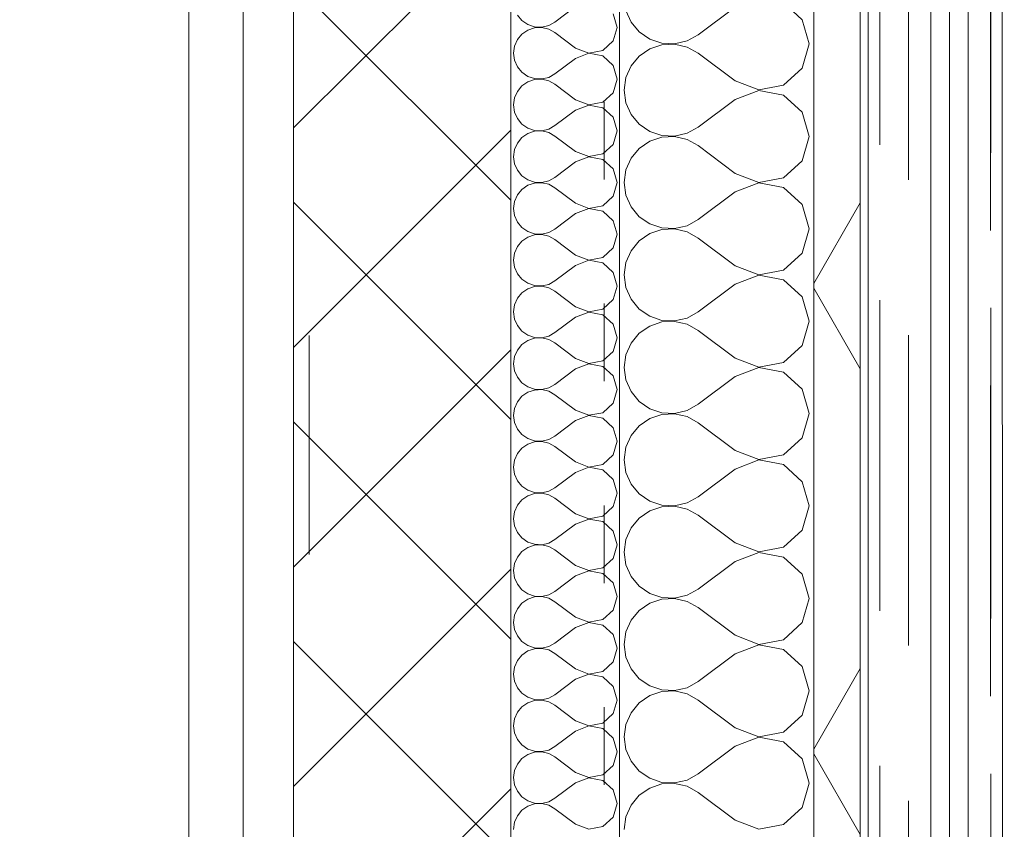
# Model space of a CAD drawing. Header units: millimetres. Extents: x 74467 to 235410, y -65 to 114857.
# Tile 214 of 256: x 139006 to 139640, y 70000 to 70522. Entities that reach past the tile are written whole.
import ezdxf
from ezdxf.enums import TextEntityAlignment as Align

# ---------------------------------------------------------------- set-up
doc = ezdxf.new("R2010")
doc.units = ezdxf.units.MM
doc.header["$MEASUREMENT"] = 0
for name, pattern in [('Katkend topelt', [1093.611073, 529.166651, -211.666656, 141.111112, -211.666656]), ('Katkend varjatud', [300, 200, -100]), ('Punktiir tihe', [176.388884, 0, -176.388884]), ('Putukavõrk', [130, 50, -80])]:
    doc.linetypes.add(name, pattern=pattern)
for name, color, linetype in [('00 Kunstikonkursi LÜ jaoks asendi 2D', 7, 'Continuous'), ('00 Teljed.AR', 7, 'Continuous'), ('1232 Välisseinad.AR', 7, 'Continuous'), ('1235 Vahelaed.AR', 7, 'Continuous'), ('1237 Trepid.AR', 7, 'Continuous'), ('1245 Klaasfassaadid.AR', 7, 'Continuous'), ('1317 Käsipuud.SA', 7, 'Continuous'), ('9350 Netopind.AR', 7, 'Continuous')]:
    doc.layers.add(name, color=color, linetype=linetype)
doc.styles.add('GENERATED_STYLE_3', font='txt')

# ---------------------------------------------------------------- blocks, each defined once
blk = doc.blocks.new('Slab_19_1', base_point=(137442.64, 67680.27))
at = {"layer": '1235 Vahelaed.AR', "color": 7, "linetype": 'Continuous', "lineweight": 13, "flags": 128}
blk.add_lwpolyline([(137442.64, 67680.27), (139382.64, 67680.27), (139382.64, 69965.72), (139552.64, 69965.72), (139552.64, 71165.88), (139382.64, 71165.88), (139382.64, 71245.88), (137442.64, 71245.88)], close=True, dxfattribs=at)
blk = doc.blocks.new('Stair_2_1')
at = {"layer": '1237 Trepid.AR', "color": 253, "linetype": 'Putukavõrk', "lineweight": 13, "true_color": 0xa5a6a4}
blk.add_line((139382.67, 67688.68), (139382.64, 71235.88), dxfattribs=at)
blk = doc.blocks.new('Trepp_Trepikoda_PK 1-TR2_2_1', base_point=(132392.64, 71235.88))
at = {"layer": '9350 Netopind.AR', "color": 7, "linetype": 'Continuous', "lineweight": 13, "flags": 128}
blk.add_lwpolyline([(131492.64, 71235.88), (131492.64, 69745.88), (132242.64, 69745.88), (132242.64, 67659.48), (133954.52, 67641.05), (133954.52, 67705.5), (139392.67, 67688.65), (139392.64, 69545.88), (139182.64, 69545.88), (139182.64, 69985.88), (139392.64, 69985.88), (139392.64, 71235.88)], close=True, dxfattribs=at)
blk = doc.blocks.new('Railing_3_1')
at = {"layer": '1317 Käsipuud.SA', "color": 7, "linetype": 'Continuous', "lineweight": 13}
for p, q in [((139115.14, 71109.84), (139115.14, 67836.92)), ((139115.14, 71109.84), (139115.14, 67836.92)), ((139150.14, 67836.92), (139150.14, 71109.84)), ((139150.14, 67836.92), (139150.14, 71109.84))]:
    blk.add_line(p, q, dxfattribs=at)
blk = doc.blocks.new('Curtain Wall_24_1')
at = {"layer": '1245 Klaasfassaadid.AR', "color": 7, "linetype": 'Continuous', "lineweight": 13}
for p, q in [((139605.14, 71235.88), (139605.14, 69958.75)), ((139605.14, 69958.75), (139605.14, 71235.88))]:
    blk.add_line(p, q, dxfattribs=at)
blk = doc.blocks.new('Curtain Wall_26_1')
at = {"layer": '1245 Klaasfassaadid.AR', "color": 7, "linetype": 'Katkend varjatud', "lineweight": 13, "flags": 128}
for points in [[(139392.64, 71235.88), (139392.64, 71230.88), (139392.64, 69518.38), (139392.64, 69513.38), (139392.64, 69485.88), (139392.64, 67705.88), (139392.64, 67700.88)], [(139578.64, 69518.38), (139578.64, 71230.88), (139578.64, 71235.88)], [(139631.68, 71235.88), (139631.67, 71230.88), (139631.67, 69518.38)], [(139605.14, 69525.38), (139605.14, 71216.88)], [(139560.14, 69540.88), (139560.14, 71185.88)], [(139631.62, 71185.88), (139631.62, 69540.88)]]:
    blk.add_lwpolyline(points, dxfattribs=at)
at = {"layer": '1245 Klaasfassaadid.AR', "color": 7, "linetype": 'Continuous', "lineweight": 13, "flags": 128}
blk.add_lwpolyline([(139617.14, 69515.88), (139593.14, 69515.88), (139593.14, 71205.88), (139617.14, 71205.88)], close=True, dxfattribs=at)
blk = doc.blocks.new('*X3571')
at = {"layer": '1232 Välisseinad.AR', "color": 252, "linetype": 'Continuous', "lineweight": 13, "true_color": 0x8c8d8c}
for p, q in [((139396.75, 70527.58), (139400.06, 70520.07)), ((139467.05, 70529.76), (139443.24, 70511.9)), ((139510.22, 70521.6), (139498.22, 70532.57)), ((139400.06, 70520.07), (139405.3, 70513.74)), ((139514.67, 70505.95), (139510.22, 70521.6)), ((139405.3, 70513.74), (139412.07, 70509.09)), ((139412.07, 70509.09), (139419.85, 70506.47)), ((139428.05, 70506.07), (139436.05, 70507.93)), ((139436.05, 70507.93), (139443.24, 70511.9)), ((139412.07, 70502.81), (139405.3, 70498.16)), ((139419.85, 70505.43), (139412.07, 70502.81)), ((139419.85, 70506.47), (139428.05, 70506.07)), ((139428.05, 70505.83), (139419.85, 70505.43)), ((139436.05, 70503.97), (139428.05, 70505.83)), ((139443.24, 70500), (139436.05, 70503.97)), ((139510.22, 70490.31), (139514.67, 70505.95)), ((139405.3, 70498.16), (139400.06, 70491.84)), ((139467.05, 70482.14), (139443.24, 70500)), ((139400.06, 70491.84), (139396.75, 70484.32)), ((139498.22, 70479.33), (139510.22, 70490.31)), ((139396.75, 70484.32), (139395.62, 70476.19)), ((139467.05, 70482.14), (139482.23, 70476.31)), ((139395.62, 70476.19), (139396.75, 70468.06)), ((139482.23, 70476.07), (139467.05, 70470.24)), ((139482.23, 70476.31), (139498.22, 70479.33)), ((139498.22, 70473.05), (139482.23, 70476.07)), ((139467.05, 70470.24), (139443.24, 70452.38)), ((139510.22, 70462.08), (139498.22, 70473.05)), ((139396.75, 70468.06), (139400.06, 70460.54)), ((139400.06, 70460.54), (139405.3, 70454.22)), ((139514.67, 70446.43), (139510.22, 70462.08)), ((139405.3, 70454.22), (139412.07, 70449.57)), ((139436.05, 70448.41), (139443.24, 70452.38)), ((139412.07, 70449.57), (139419.85, 70446.95)), ((139419.85, 70445.91), (139412.07, 70443.29)), ((139419.85, 70446.95), (139428.05, 70446.55)), ((139428.05, 70446.31), (139419.85, 70445.91)), ((139428.05, 70446.55), (139436.05, 70448.41)), ((139436.05, 70444.45), (139428.05, 70446.31)), ((139443.24, 70440.48), (139436.05, 70444.45)), ((139510.22, 70430.78), (139514.67, 70446.43)), ((139405.3, 70438.64), (139400.06, 70432.31)), ((139412.07, 70443.29), (139405.3, 70438.64)), ((139467.05, 70422.62), (139443.24, 70440.48)), ((139400.06, 70432.31), (139396.75, 70424.8)), ((139396.75, 70424.8), (139395.62, 70416.67)), ((139498.22, 70419.81), (139510.22, 70430.78)), ((139467.05, 70422.62), (139482.23, 70416.79)), ((139482.23, 70416.79), (139498.22, 70419.81)), ((139395.62, 70416.67), (139396.75, 70408.53)), ((139482.23, 70416.55), (139467.05, 70410.71)), ((139498.22, 70413.52), (139482.23, 70416.55)), ((139510.22, 70402.55), (139498.22, 70413.52)), ((139396.75, 70408.53), (139400.06, 70401.02)), ((139467.05, 70410.71), (139443.24, 70392.86)), ((139400.06, 70401.02), (139405.3, 70394.7)), ((139514.67, 70386.9), (139510.22, 70402.55)), ((139405.3, 70394.7), (139412.07, 70390.05)), ((139412.07, 70390.05), (139419.85, 70387.42)), ((139419.85, 70387.42), (139428.05, 70387.03)), ((139428.05, 70386.78), (139419.85, 70386.39)), ((139428.05, 70387.03), (139436.05, 70388.88)), ((139436.05, 70384.93), (139428.05, 70386.78)), ((139436.05, 70388.88), (139443.24, 70392.86)), ((139510.22, 70371.26), (139514.67, 70386.9)), ((139412.07, 70383.76), (139405.3, 70379.11)), ((139419.85, 70386.39), (139412.07, 70383.76)), ((139443.24, 70380.95), (139436.05, 70384.93)), ((139467.05, 70363.1), (139443.24, 70380.95)), ((139405.3, 70379.11), (139400.06, 70372.79)), ((139400.06, 70372.79), (139396.75, 70365.28)), ((139498.22, 70360.28), (139510.22, 70371.26)), ((139396.75, 70365.28), (139395.62, 70357.14)), ((139467.05, 70363.1), (139482.23, 70357.26)), ((139395.62, 70357.14), (139396.75, 70349.01)), ((139482.23, 70357.02), (139467.05, 70351.19)), ((139482.23, 70357.26), (139498.22, 70360.28)), ((139498.22, 70354), (139482.23, 70357.02)), ((139396.75, 70349.01), (139400.06, 70341.5)), ((139467.05, 70351.19), (139443.24, 70333.33)), ((139510.22, 70343.03), (139498.22, 70354)), ((139514.67, 70327.38), (139510.22, 70343.03)), ((139400.06, 70341.5), (139405.3, 70335.17)), ((139405.3, 70335.17), (139412.07, 70330.52)), ((139412.07, 70330.52), (139419.85, 70327.9)), ((139436.05, 70329.36), (139443.24, 70333.33)), ((139412.07, 70324.24), (139405.3, 70319.59)), ((139419.85, 70326.86), (139412.07, 70324.24)), ((139419.85, 70327.9), (139428.05, 70327.5)), ((139428.05, 70327.26), (139419.85, 70326.86)), ((139428.05, 70327.5), (139436.05, 70329.36)), ((139436.05, 70325.4), (139428.05, 70327.26)), ((139443.24, 70321.43), (139436.05, 70325.4)), ((139510.22, 70311.73), (139514.67, 70327.38)), ((139405.3, 70319.59), (139400.06, 70313.27)), ((139467.05, 70303.57), (139443.24, 70321.43)), ((139400.06, 70313.27), (139396.75, 70305.75)), ((139498.22, 70300.76), (139510.22, 70311.73)), ((139396.75, 70305.75), (139395.62, 70297.62)), ((139467.05, 70303.57), (139482.23, 70297.74)), ((139482.23, 70297.74), (139498.22, 70300.76)), ((139395.62, 70297.62), (139396.75, 70289.49)), ((139467.05, 70291.67), (139443.24, 70273.81)), ((139482.23, 70297.5), (139467.05, 70291.67)), ((139498.22, 70294.48), (139482.23, 70297.5)), ((139510.22, 70283.5), (139498.22, 70294.48)), ((139396.75, 70289.49), (139400.06, 70281.97)), ((139400.06, 70281.97), (139405.3, 70275.65)), ((139514.67, 70267.86), (139510.22, 70283.5)), ((139405.3, 70275.65), (139412.07, 70271)), ((139436.05, 70269.84), (139443.24, 70273.81)), ((139412.07, 70271), (139419.85, 70268.38)), ((139419.85, 70267.34), (139412.07, 70264.72)), ((139419.85, 70268.38), (139428.05, 70267.98)), ((139428.05, 70267.74), (139419.85, 70267.34)), ((139428.05, 70267.98), (139436.05, 70269.84)), ((139436.05, 70265.88), (139428.05, 70267.74)), ((139510.22, 70252.21), (139514.67, 70267.86)), ((139405.3, 70260.06), (139400.06, 70253.74)), ((139412.07, 70264.72), (139405.3, 70260.06)), ((139443.24, 70261.9), (139436.05, 70265.88)), ((139467.05, 70244.05), (139443.24, 70261.9)), ((139400.06, 70253.74), (139396.75, 70246.23)), ((139498.22, 70241.24), (139510.22, 70252.21)), ((139396.75, 70246.23), (139395.62, 70238.1)), ((139467.05, 70244.05), (139482.23, 70238.22)), ((139482.23, 70238.22), (139498.22, 70241.24)), ((139395.62, 70238.1), (139396.75, 70229.96)), ((139482.23, 70237.97), (139467.05, 70232.14)), ((139498.22, 70234.95), (139482.23, 70237.97)), ((139510.22, 70223.98), (139498.22, 70234.95)), ((139396.75, 70229.96), (139400.06, 70222.45)), ((139467.05, 70232.14), (139443.24, 70214.29)), ((139400.06, 70222.45), (139405.3, 70216.13)), ((139514.67, 70208.33), (139510.22, 70223.98)), ((139405.3, 70216.13), (139412.07, 70211.48)), ((139412.07, 70211.48), (139419.85, 70208.85)), ((139428.05, 70208.45), (139436.05, 70210.31)), ((139436.05, 70210.31), (139443.24, 70214.29)), ((139412.07, 70205.19), (139405.3, 70200.54)), ((139419.85, 70207.82), (139412.07, 70205.19)), ((139419.85, 70208.85), (139428.05, 70208.45)), ((139428.05, 70208.21), (139419.85, 70207.82)), ((139436.05, 70206.35), (139428.05, 70208.21)), ((139443.24, 70202.38), (139436.05, 70206.35)), ((139510.22, 70192.69), (139514.67, 70208.33)), ((139405.3, 70200.54), (139400.06, 70194.22)), ((139467.05, 70184.52), (139443.24, 70202.38)), ((139400.06, 70194.22), (139396.75, 70186.7)), ((139498.22, 70181.71), (139510.22, 70192.69)), ((139396.75, 70186.7), (139395.62, 70178.57)), ((139467.05, 70184.52), (139482.23, 70178.69)), ((139395.62, 70178.57), (139396.75, 70170.44)), ((139482.23, 70178.45), (139467.05, 70172.62)), ((139482.23, 70178.69), (139498.22, 70181.71)), ((139498.22, 70175.43), (139482.23, 70178.45)), ((139467.05, 70172.62), (139443.24, 70154.76)), ((139510.22, 70164.46), (139498.22, 70175.43)), ((139396.75, 70170.44), (139400.06, 70162.92)), ((139400.06, 70162.92), (139405.3, 70156.6)), ((139514.67, 70148.81), (139510.22, 70164.46)), ((139405.3, 70156.6), (139412.07, 70151.95)), ((139436.05, 70150.79), (139443.24, 70154.76)), ((139412.07, 70151.95), (139419.85, 70149.33)), ((139419.85, 70148.29), (139412.07, 70145.67)), ((139419.85, 70149.33), (139428.05, 70148.93)), ((139428.05, 70148.69), (139419.85, 70148.29)), ((139428.05, 70148.93), (139436.05, 70150.79)), ((139436.05, 70146.83), (139428.05, 70148.69)), ((139443.24, 70142.86), (139436.05, 70146.83)), ((139510.22, 70133.16), (139514.67, 70148.81)), ((139405.3, 70141.02), (139400.06, 70134.69)), ((139412.07, 70145.67), (139405.3, 70141.02)), ((139467.05, 70125), (139443.24, 70142.86)), ((139400.06, 70134.69), (139396.75, 70127.18)), ((139498.22, 70122.19), (139510.22, 70133.16)), ((139396.75, 70127.18), (139395.62, 70119.05)), ((139467.05, 70125), (139482.23, 70119.17)), ((139482.23, 70119.17), (139498.22, 70122.19)), ((139395.62, 70119.05), (139396.75, 70110.91)), ((139482.23, 70118.93), (139467.05, 70113.1)), ((139498.22, 70115.91), (139482.23, 70118.93)), ((139510.22, 70104.93), (139498.22, 70115.91)), ((139396.75, 70110.91), (139400.06, 70103.4)), ((139467.05, 70113.1), (139443.24, 70095.24)), ((139400.06, 70103.4), (139405.3, 70097.08)), ((139514.67, 70089.29), (139510.22, 70104.93)), ((139405.3, 70097.08), (139412.07, 70092.43)), ((139436.05, 70091.26), (139443.24, 70095.24)), ((139412.07, 70092.43), (139419.85, 70089.8)), ((139419.85, 70088.77), (139412.07, 70086.14)), ((139419.85, 70089.8), (139428.05, 70089.41)), ((139428.05, 70089.17), (139419.85, 70088.77)), ((139428.05, 70089.41), (139436.05, 70091.26)), ((139436.05, 70087.31), (139428.05, 70089.17)), ((139510.22, 70073.64), (139514.67, 70089.29)), ((139412.07, 70086.14), (139405.3, 70081.49)), ((139443.24, 70083.33), (139436.05, 70087.31)), ((139467.05, 70065.48), (139443.24, 70083.33)), ((139405.3, 70081.49), (139400.06, 70075.17)), ((139400.06, 70075.17), (139396.75, 70067.66)), ((139498.22, 70062.67), (139510.22, 70073.64)), ((139396.75, 70067.66), (139395.62, 70059.52)), ((139467.05, 70065.48), (139482.23, 70059.64)), ((139395.62, 70059.52), (139396.75, 70051.39)), ((139482.23, 70059.4), (139467.05, 70053.57)), ((139482.23, 70059.64), (139498.22, 70062.67)), ((139498.22, 70056.38), (139482.23, 70059.4)), ((139396.75, 70051.39), (139400.06, 70043.88)), ((139467.05, 70053.57), (139443.24, 70035.71)), ((139510.22, 70045.41), (139498.22, 70056.38)), ((139514.67, 70029.76), (139510.22, 70045.41)), ((139400.06, 70043.88), (139405.3, 70037.55)), ((139405.3, 70037.55), (139412.07, 70032.9)), ((139412.07, 70032.9), (139419.85, 70030.28)), ((139428.05, 70029.88), (139436.05, 70031.74)), ((139436.05, 70031.74), (139443.24, 70035.71)), ((139412.07, 70026.62), (139405.3, 70021.97)), ((139419.85, 70029.24), (139412.07, 70026.62)), ((139419.85, 70030.28), (139428.05, 70029.88)), ((139428.05, 70029.64), (139419.85, 70029.24)), ((139436.05, 70027.78), (139428.05, 70029.64)), ((139443.24, 70023.81), (139436.05, 70027.78)), ((139510.22, 70014.12), (139514.67, 70029.76)), ((139405.3, 70021.97), (139400.06, 70015.65)), ((139467.05, 70005.95), (139443.24, 70023.81)), ((139400.06, 70015.65), (139396.75, 70008.13)), ((139498.22, 70003.14), (139510.22, 70014.12)), ((139396.75, 70008.13), (139395.62, 70000)), ((139467.05, 70005.95), (139482.23, 70000.12)), ((139482.23, 70000.12), (139498.22, 70003.14))]:
    blk.add_line(p, q, dxfattribs=at)
blk = doc.blocks.new('*X3572')
at = {"layer": '1232 Välisseinad.AR', "color": 252, "linetype": 'Continuous', "lineweight": 13, "true_color": 0x8c8d8c}
for p, q in [((139364.31, 70530), (139350.98, 70520)), ((139326.8, 70524.57), (139329.73, 70521.03)), ((139329.73, 70521.03), (139333.52, 70518.43)), ((139346.95, 70517.77), (139350.98, 70520)), ((139390.98, 70516.67), (139388.49, 70525.43)), ((139333.52, 70514.91), (139329.73, 70512.3)), ((139333.52, 70518.43), (139337.88, 70516.96)), ((139337.88, 70516.38), (139333.52, 70514.91)), ((139337.88, 70516.96), (139342.47, 70516.73)), ((139342.47, 70516.6), (139337.88, 70516.38)), ((139342.47, 70516.73), (139346.95, 70517.77)), ((139346.95, 70515.56), (139342.47, 70516.6)), ((139350.98, 70513.33), (139346.95, 70515.56)), ((139388.49, 70507.9), (139390.98, 70516.67)), ((139326.8, 70508.76), (139324.94, 70504.55)), ((139329.73, 70512.3), (139326.8, 70508.76)), ((139364.31, 70503.33), (139350.98, 70513.33)), ((139381.76, 70501.76), (139388.49, 70507.9)), ((139324.94, 70504.55), (139324.31, 70500)), ((139364.31, 70503.33), (139372.81, 70500.07)), ((139372.81, 70500.07), (139381.76, 70501.76)), ((139324.31, 70500), (139324.94, 70495.45)), ((139324.94, 70495.45), (139326.8, 70491.24)), ((139364.31, 70496.67), (139350.98, 70486.67)), ((139372.81, 70499.93), (139364.31, 70496.67)), ((139381.76, 70498.24), (139372.81, 70499.93)), ((139388.49, 70492.1), (139381.76, 70498.24)), ((139326.8, 70491.24), (139329.73, 70487.7)), ((139390.98, 70483.33), (139388.49, 70492.1)), ((139329.73, 70487.7), (139333.52, 70485.09)), ((139333.52, 70485.09), (139337.88, 70483.62)), ((139337.88, 70483.04), (139333.52, 70481.57)), ((139337.88, 70483.62), (139342.47, 70483.4)), ((139342.47, 70483.27), (139337.88, 70483.04)), ((139342.47, 70483.4), (139346.95, 70484.44)), ((139346.95, 70482.23), (139342.47, 70483.27)), ((139346.95, 70484.44), (139350.98, 70486.67)), ((139350.98, 70480), (139346.95, 70482.23)), ((139388.49, 70474.57), (139390.98, 70483.33)), ((139329.73, 70478.97), (139326.8, 70475.43)), ((139333.52, 70481.57), (139329.73, 70478.97)), ((139364.31, 70470), (139350.98, 70480)), ((139324.94, 70471.22), (139324.31, 70466.67)), ((139326.8, 70475.43), (139324.94, 70471.22)), ((139364.31, 70470), (139372.81, 70466.73)), ((139381.76, 70468.43), (139388.49, 70474.57)), ((139324.31, 70466.67), (139324.94, 70462.11)), ((139364.31, 70463.33), (139350.98, 70453.33)), ((139372.81, 70466.6), (139364.31, 70463.33)), ((139372.81, 70466.73), (139381.76, 70468.43)), ((139381.76, 70464.91), (139372.81, 70466.6)), ((139388.49, 70458.76), (139381.76, 70464.91)), ((139324.94, 70462.11), (139326.8, 70457.9)), ((139326.8, 70457.9), (139329.73, 70454.36)), ((139390.98, 70450), (139388.49, 70458.76)), ((139329.73, 70454.36), (139333.52, 70451.76)), ((139333.52, 70451.76), (139337.88, 70450.29)), ((139337.88, 70450.29), (139342.47, 70450.07)), ((139342.47, 70450.07), (139346.95, 70451.11)), ((139346.95, 70451.11), (139350.98, 70453.33)), ((139329.73, 70445.64), (139326.8, 70442.1)), ((139333.52, 70448.24), (139329.73, 70445.64)), ((139337.88, 70449.71), (139333.52, 70448.24)), ((139342.47, 70449.93), (139337.88, 70449.71)), ((139346.95, 70448.89), (139342.47, 70449.93)), ((139350.98, 70446.67), (139346.95, 70448.89)), ((139364.31, 70436.67), (139350.98, 70446.67)), ((139388.49, 70441.24), (139390.98, 70450)), ((139324.94, 70437.89), (139324.31, 70433.33)), ((139326.8, 70442.1), (139324.94, 70437.89)), ((139381.76, 70435.09), (139388.49, 70441.24)), ((139324.31, 70433.33), (139324.94, 70428.78)), ((139364.31, 70436.67), (139372.81, 70433.4)), ((139372.81, 70433.27), (139364.31, 70430)), ((139372.81, 70433.4), (139381.76, 70435.09)), ((139381.76, 70431.57), (139372.81, 70433.27)), ((139388.49, 70425.43), (139381.76, 70431.57)), ((139324.94, 70428.78), (139326.8, 70424.57)), ((139364.31, 70430), (139350.98, 70420)), ((139390.98, 70416.67), (139388.49, 70425.43)), ((139326.8, 70424.57), (139329.73, 70421.03)), ((139329.73, 70421.03), (139333.52, 70418.43)), ((139346.95, 70417.77), (139350.98, 70420)), ((139329.73, 70412.3), (139326.8, 70408.76)), ((139333.52, 70414.91), (139329.73, 70412.3)), ((139333.52, 70418.43), (139337.88, 70416.96)), ((139337.88, 70416.38), (139333.52, 70414.91)), ((139337.88, 70416.96), (139342.47, 70416.73)), ((139342.47, 70416.6), (139337.88, 70416.38)), ((139342.47, 70416.73), (139346.95, 70417.77)), ((139346.95, 70415.56), (139342.47, 70416.6)), ((139350.98, 70413.33), (139346.95, 70415.56)), ((139364.31, 70403.33), (139350.98, 70413.33)), ((139388.49, 70407.9), (139390.98, 70416.67)), ((139326.8, 70408.76), (139324.94, 70404.55)), ((139381.76, 70401.76), (139388.49, 70407.9)), ((139324.94, 70404.55), (139324.31, 70400)), ((139324.31, 70400), (139324.94, 70395.45)), ((139364.31, 70403.33), (139372.81, 70400.07)), ((139372.81, 70399.93), (139364.31, 70396.67)), ((139372.81, 70400.07), (139381.76, 70401.76)), ((139381.76, 70398.24), (139372.81, 70399.93)), ((139324.94, 70395.45), (139326.8, 70391.24)), ((139364.31, 70396.67), (139350.98, 70386.67)), ((139388.49, 70392.1), (139381.76, 70398.24)), ((139326.8, 70391.24), (139329.73, 70387.7)), ((139329.73, 70387.7), (139333.52, 70385.09)), ((139390.98, 70383.33), (139388.49, 70392.1)), ((139333.52, 70381.57), (139329.73, 70378.97)), ((139333.52, 70385.09), (139337.88, 70383.62)), ((139337.88, 70383.04), (139333.52, 70381.57)), ((139337.88, 70383.62), (139342.47, 70383.4)), ((139342.47, 70383.27), (139337.88, 70383.04)), ((139342.47, 70383.4), (139346.95, 70384.44)), ((139346.95, 70382.23), (139342.47, 70383.27)), ((139346.95, 70384.44), (139350.98, 70386.67)), ((139350.98, 70380), (139346.95, 70382.23)), ((139388.49, 70374.57), (139390.98, 70383.33)), ((139326.8, 70375.43), (139324.94, 70371.22)), ((139329.73, 70378.97), (139326.8, 70375.43)), ((139364.31, 70370), (139350.98, 70380)), ((139381.76, 70368.43), (139388.49, 70374.57)), ((139324.94, 70371.22), (139324.31, 70366.67)), ((139364.31, 70370), (139372.81, 70366.73)), ((139372.81, 70366.73), (139381.76, 70368.43)), ((139324.31, 70366.67), (139324.94, 70362.11)), ((139324.94, 70362.11), (139326.8, 70357.9)), ((139364.31, 70363.33), (139350.98, 70353.33)), ((139372.81, 70366.6), (139364.31, 70363.33)), ((139381.76, 70364.91), (139372.81, 70366.6)), ((139388.49, 70358.76), (139381.76, 70364.91)), ((139326.8, 70357.9), (139329.73, 70354.36)), ((139390.98, 70350), (139388.49, 70358.76)), ((139329.73, 70354.36), (139333.52, 70351.76)), ((139333.52, 70351.76), (139337.88, 70350.29)), ((139337.88, 70349.71), (139333.52, 70348.24)), ((139337.88, 70350.29), (139342.47, 70350.07)), ((139342.47, 70349.93), (139337.88, 70349.71)), ((139342.47, 70350.07), (139346.95, 70351.11)), ((139346.95, 70348.89), (139342.47, 70349.93)), ((139346.95, 70351.11), (139350.98, 70353.33)), ((139350.98, 70346.67), (139346.95, 70348.89)), ((139388.49, 70341.24), (139390.98, 70350)), ((139329.73, 70345.64), (139326.8, 70342.1)), ((139333.52, 70348.24), (139329.73, 70345.64)), ((139364.31, 70336.67), (139350.98, 70346.67)), ((139324.94, 70337.89), (139324.31, 70333.33)), ((139326.8, 70342.1), (139324.94, 70337.89)), ((139364.31, 70336.67), (139372.81, 70333.4)), ((139381.76, 70335.09), (139388.49, 70341.24)), ((139324.31, 70333.33), (139324.94, 70328.78)), ((139364.31, 70330), (139350.98, 70320)), ((139372.81, 70333.27), (139364.31, 70330)), ((139372.81, 70333.4), (139381.76, 70335.09)), ((139381.76, 70331.57), (139372.81, 70333.27)), ((139388.49, 70325.43), (139381.76, 70331.57)), ((139324.94, 70328.78), (139326.8, 70324.57)), ((139326.8, 70324.57), (139329.73, 70321.03)), ((139390.98, 70316.67), (139388.49, 70325.43)), ((139329.73, 70321.03), (139333.52, 70318.43)), ((139333.52, 70318.43), (139337.88, 70316.96)), ((139342.47, 70316.73), (139346.95, 70317.77)), ((139346.95, 70317.77), (139350.98, 70320)), ((139329.73, 70312.3), (139326.8, 70308.76)), ((139333.52, 70314.91), (139329.73, 70312.3)), ((139337.88, 70316.38), (139333.52, 70314.91)), ((139337.88, 70316.96), (139342.47, 70316.73)), ((139342.47, 70316.6), (139337.88, 70316.38)), ((139346.95, 70315.56), (139342.47, 70316.6)), ((139350.98, 70313.33), (139346.95, 70315.56)), ((139364.31, 70303.33), (139350.98, 70313.33)), ((139388.49, 70307.9), (139390.98, 70316.67)), ((139324.94, 70304.55), (139324.31, 70300)), ((139326.8, 70308.76), (139324.94, 70304.55)), ((139381.76, 70301.76), (139388.49, 70307.9)), ((139324.31, 70300), (139324.94, 70295.45)), ((139364.31, 70303.33), (139372.81, 70300.07)), ((139372.81, 70299.93), (139364.31, 70296.67)), ((139372.81, 70300.07), (139381.76, 70301.76)), ((139381.76, 70298.24), (139372.81, 70299.93)), ((139388.49, 70292.1), (139381.76, 70298.24)), ((139324.94, 70295.45), (139326.8, 70291.24)), ((139364.31, 70296.67), (139350.98, 70286.67)), ((139390.98, 70283.33), (139388.49, 70292.1)), ((139326.8, 70291.24), (139329.73, 70287.7)), ((139329.73, 70287.7), (139333.52, 70285.09)), ((139346.95, 70284.44), (139350.98, 70286.67)), ((139329.73, 70278.97), (139326.8, 70275.43)), ((139333.52, 70281.57), (139329.73, 70278.97)), ((139333.52, 70285.09), (139337.88, 70283.62)), ((139337.88, 70283.04), (139333.52, 70281.57)), ((139337.88, 70283.62), (139342.47, 70283.4)), ((139342.47, 70283.27), (139337.88, 70283.04)), ((139342.47, 70283.4), (139346.95, 70284.44)), ((139346.95, 70282.23), (139342.47, 70283.27)), ((139350.98, 70280), (139346.95, 70282.23)), ((139364.31, 70270), (139350.98, 70280)), ((139388.49, 70274.57), (139390.98, 70283.33)), ((139326.8, 70275.43), (139324.94, 70271.22)), ((139381.76, 70268.43), (139388.49, 70274.57)), ((139324.94, 70271.22), (139324.31, 70266.67)), ((139324.31, 70266.67), (139324.94, 70262.11)), ((139364.31, 70270), (139372.81, 70266.73)), ((139372.81, 70266.6), (139364.31, 70263.33)), ((139372.81, 70266.73), (139381.76, 70268.43)), ((139381.76, 70264.91), (139372.81, 70266.6)), ((139324.94, 70262.11), (139326.8, 70257.9)), ((139364.31, 70263.33), (139350.98, 70253.33)), ((139388.49, 70258.76), (139381.76, 70264.91)), ((139326.8, 70257.9), (139329.73, 70254.36)), ((139329.73, 70254.36), (139333.52, 70251.76)), ((139390.98, 70250), (139388.49, 70258.76)), ((139333.52, 70248.24), (139329.73, 70245.64)), ((139333.52, 70251.76), (139337.88, 70250.29)), ((139337.88, 70249.71), (139333.52, 70248.24)), ((139337.88, 70250.29), (139342.47, 70250.07)), ((139342.47, 70249.93), (139337.88, 70249.71)), ((139342.47, 70250.07), (139346.95, 70251.11)), ((139346.95, 70248.89), (139342.47, 70249.93)), ((139346.95, 70251.11), (139350.98, 70253.33)), ((139350.98, 70246.67), (139346.95, 70248.89)), ((139388.49, 70241.24), (139390.98, 70250)), ((139326.8, 70242.1), (139324.94, 70237.89)), ((139329.73, 70245.64), (139326.8, 70242.1)), ((139364.31, 70236.67), (139350.98, 70246.67)), ((139381.76, 70235.09), (139388.49, 70241.24)), ((139324.94, 70237.89), (139324.31, 70233.33)), ((139364.31, 70236.67), (139372.81, 70233.4)), ((139372.81, 70233.4), (139381.76, 70235.09)), ((139324.31, 70233.33), (139324.94, 70228.78)), ((139324.94, 70228.78), (139326.8, 70224.57)), ((139364.31, 70230), (139350.98, 70220)), ((139372.81, 70233.27), (139364.31, 70230)), ((139381.76, 70231.57), (139372.81, 70233.27)), ((139388.49, 70225.43), (139381.76, 70231.57)), ((139326.8, 70224.57), (139329.73, 70221.03)), ((139390.98, 70216.67), (139388.49, 70225.43)), ((139329.73, 70221.03), (139333.52, 70218.43)), ((139333.52, 70218.43), (139337.88, 70216.96)), ((139337.88, 70216.38), (139333.52, 70214.91)), ((139337.88, 70216.96), (139342.47, 70216.73)), ((139342.47, 70216.6), (139337.88, 70216.38)), ((139342.47, 70216.73), (139346.95, 70217.77)), ((139346.95, 70215.56), (139342.47, 70216.6)), ((139346.95, 70217.77), (139350.98, 70220)), ((139350.98, 70213.33), (139346.95, 70215.56)), ((139388.49, 70207.9), (139390.98, 70216.67)), ((139329.73, 70212.3), (139326.8, 70208.76)), ((139333.52, 70214.91), (139329.73, 70212.3)), ((139364.31, 70203.33), (139350.98, 70213.33)), ((139324.94, 70204.55), (139324.31, 70200)), ((139326.8, 70208.76), (139324.94, 70204.55)), ((139364.31, 70203.33), (139372.81, 70200.07)), ((139381.76, 70201.76), (139388.49, 70207.9)), ((139324.31, 70200), (139324.94, 70195.45)), ((139364.31, 70196.67), (139350.98, 70186.67)), ((139372.81, 70199.93), (139364.31, 70196.67)), ((139372.81, 70200.07), (139381.76, 70201.76)), ((139381.76, 70198.24), (139372.81, 70199.93)), ((139388.49, 70192.1), (139381.76, 70198.24)), ((139324.94, 70195.45), (139326.8, 70191.24)), ((139326.8, 70191.24), (139329.73, 70187.7)), ((139390.98, 70183.33), (139388.49, 70192.1)), ((139329.73, 70187.7), (139333.52, 70185.09)), ((139333.52, 70185.09), (139337.88, 70183.62)), ((139342.47, 70183.4), (139346.95, 70184.44)), ((139346.95, 70184.44), (139350.98, 70186.67)), ((139329.73, 70178.97), (139326.8, 70175.43)), ((139333.52, 70181.57), (139329.73, 70178.97)), ((139337.88, 70183.04), (139333.52, 70181.57)), ((139337.88, 70183.62), (139342.47, 70183.4)), ((139342.47, 70183.27), (139337.88, 70183.04)), ((139346.95, 70182.23), (139342.47, 70183.27)), ((139350.98, 70180), (139346.95, 70182.23)), ((139364.31, 70170), (139350.98, 70180)), ((139388.49, 70174.57), (139390.98, 70183.33)), ((139324.94, 70171.22), (139324.31, 70166.67)), ((139326.8, 70175.43), (139324.94, 70171.22)), ((139381.76, 70168.43), (139388.49, 70174.57)), ((139324.31, 70166.67), (139324.94, 70162.11)), ((139364.31, 70170), (139372.81, 70166.73)), ((139372.81, 70166.6), (139364.31, 70163.33)), ((139372.81, 70166.73), (139381.76, 70168.43)), ((139381.76, 70164.91), (139372.81, 70166.6)), ((139388.49, 70158.76), (139381.76, 70164.91)), ((139324.94, 70162.11), (139326.8, 70157.9)), ((139364.31, 70163.33), (139350.98, 70153.33)), ((139390.98, 70150), (139388.49, 70158.76)), ((139326.8, 70157.9), (139329.73, 70154.36)), ((139329.73, 70154.36), (139333.52, 70151.76)), ((139346.95, 70151.11), (139350.98, 70153.33)), ((139333.52, 70148.24), (139329.73, 70145.64)), ((139333.52, 70151.76), (139337.88, 70150.29)), ((139337.88, 70149.71), (139333.52, 70148.24)), ((139337.88, 70150.29), (139342.47, 70150.07)), ((139342.47, 70149.93), (139337.88, 70149.71)), ((139342.47, 70150.07), (139346.95, 70151.11)), ((139346.95, 70148.89), (139342.47, 70149.93)), ((139350.98, 70146.67), (139346.95, 70148.89)), ((139364.31, 70136.67), (139350.98, 70146.67)), ((139388.49, 70141.24), (139390.98, 70150)), ((139326.8, 70142.1), (139324.94, 70137.89)), ((139329.73, 70145.64), (139326.8, 70142.1)), ((139381.76, 70135.09), (139388.49, 70141.24)), ((139324.94, 70137.89), (139324.31, 70133.33)), ((139324.31, 70133.33), (139324.94, 70128.78)), ((139364.31, 70136.67), (139372.81, 70133.4)), ((139372.81, 70133.27), (139364.31, 70130)), ((139372.81, 70133.4), (139381.76, 70135.09)), ((139381.76, 70131.57), (139372.81, 70133.27)), ((139324.94, 70128.78), (139326.8, 70124.57)), ((139364.31, 70130), (139350.98, 70120)), ((139388.49, 70125.43), (139381.76, 70131.57)), ((139326.8, 70124.57), (139329.73, 70121.03)), ((139329.73, 70121.03), (139333.52, 70118.43)), ((139390.98, 70116.67), (139388.49, 70125.43)), ((139333.52, 70114.91), (139329.73, 70112.3)), ((139333.52, 70118.43), (139337.88, 70116.96)), ((139337.88, 70116.38), (139333.52, 70114.91)), ((139337.88, 70116.96), (139342.47, 70116.73)), ((139342.47, 70116.6), (139337.88, 70116.38)), ((139342.47, 70116.73), (139346.95, 70117.77)), ((139346.95, 70115.56), (139342.47, 70116.6)), ((139346.95, 70117.77), (139350.98, 70120)), ((139350.98, 70113.33), (139346.95, 70115.56)), ((139388.49, 70107.9), (139390.98, 70116.67)), ((139326.8, 70108.76), (139324.94, 70104.55)), ((139329.73, 70112.3), (139326.8, 70108.76)), ((139364.31, 70103.33), (139350.98, 70113.33)), ((139381.76, 70101.76), (139388.49, 70107.9)), ((139324.94, 70104.55), (139324.31, 70100)), ((139364.31, 70103.33), (139372.81, 70100.07)), ((139372.81, 70100.07), (139381.76, 70101.76)), ((139324.31, 70100), (139324.94, 70095.45)), ((139324.94, 70095.45), (139326.8, 70091.24)), ((139364.31, 70096.67), (139350.98, 70086.67)), ((139372.81, 70099.93), (139364.31, 70096.67)), ((139381.76, 70098.24), (139372.81, 70099.93)), ((139388.49, 70092.1), (139381.76, 70098.24)), ((139326.8, 70091.24), (139329.73, 70087.7)), ((139390.98, 70083.33), (139388.49, 70092.1)), ((139329.73, 70087.7), (139333.52, 70085.09)), ((139333.52, 70085.09), (139337.88, 70083.62)), ((139337.88, 70083.04), (139333.52, 70081.57)), ((139337.88, 70083.62), (139342.47, 70083.4)), ((139342.47, 70083.27), (139337.88, 70083.04)), ((139342.47, 70083.4), (139346.95, 70084.44)), ((139346.95, 70082.23), (139342.47, 70083.27)), ((139346.95, 70084.44), (139350.98, 70086.67)), ((139388.49, 70074.57), (139390.98, 70083.33)), ((139329.73, 70078.97), (139326.8, 70075.43)), ((139333.52, 70081.57), (139329.73, 70078.97)), ((139350.98, 70080), (139346.95, 70082.23)), ((139364.31, 70070), (139350.98, 70080)), ((139324.94, 70071.22), (139324.31, 70066.67)), ((139326.8, 70075.43), (139324.94, 70071.22)), ((139364.31, 70070), (139372.81, 70066.73)), ((139381.76, 70068.43), (139388.49, 70074.57)), ((139324.31, 70066.67), (139324.94, 70062.11)), ((139364.31, 70063.33), (139350.98, 70053.33)), ((139372.81, 70066.6), (139364.31, 70063.33)), ((139372.81, 70066.73), (139381.76, 70068.43)), ((139381.76, 70064.91), (139372.81, 70066.6)), ((139388.49, 70058.76), (139381.76, 70064.91)), ((139324.94, 70062.11), (139326.8, 70057.9)), ((139326.8, 70057.9), (139329.73, 70054.36)), ((139390.98, 70050), (139388.49, 70058.76)), ((139329.73, 70054.36), (139333.52, 70051.76)), ((139333.52, 70051.76), (139337.88, 70050.29)), ((139342.47, 70050.07), (139346.95, 70051.11)), ((139346.95, 70051.11), (139350.98, 70053.33)), ((139329.73, 70045.64), (139326.8, 70042.1)), ((139333.52, 70048.24), (139329.73, 70045.64)), ((139337.88, 70049.71), (139333.52, 70048.24)), ((139337.88, 70050.29), (139342.47, 70050.07)), ((139342.47, 70049.93), (139337.88, 70049.71)), ((139346.95, 70048.89), (139342.47, 70049.93)), ((139350.98, 70046.67), (139346.95, 70048.89)), ((139364.31, 70036.67), (139350.98, 70046.67)), ((139388.49, 70041.24), (139390.98, 70050)), ((139326.8, 70042.1), (139324.94, 70037.89)), ((139381.76, 70035.09), (139388.49, 70041.24)), ((139324.94, 70037.89), (139324.31, 70033.33)), ((139324.31, 70033.33), (139324.94, 70028.78)), ((139364.31, 70036.67), (139372.81, 70033.4)), ((139372.81, 70033.27), (139364.31, 70030)), ((139372.81, 70033.4), (139381.76, 70035.09)), ((139381.76, 70031.57), (139372.81, 70033.27)), ((139324.94, 70028.78), (139326.8, 70024.57)), ((139364.31, 70030), (139350.98, 70020)), ((139388.49, 70025.43), (139381.76, 70031.57)), ((139390.98, 70016.67), (139388.49, 70025.43)), ((139326.8, 70024.57), (139329.73, 70021.03)), ((139329.73, 70021.03), (139333.52, 70018.43)), ((139346.95, 70017.77), (139350.98, 70020)), ((139333.52, 70014.91), (139329.73, 70012.3)), ((139333.52, 70018.43), (139337.88, 70016.96)), ((139337.88, 70016.38), (139333.52, 70014.91)), ((139337.88, 70016.96), (139342.47, 70016.73)), ((139342.47, 70016.6), (139337.88, 70016.38)), ((139342.47, 70016.73), (139346.95, 70017.77)), ((139346.95, 70015.56), (139342.47, 70016.6)), ((139350.98, 70013.33), (139346.95, 70015.56)), ((139364.31, 70003.33), (139350.98, 70013.33)), ((139388.49, 70007.9), (139390.98, 70016.67)), ((139326.8, 70008.76), (139324.94, 70004.55)), ((139329.73, 70012.3), (139326.8, 70008.76)), ((139381.76, 70001.76), (139388.49, 70007.9)), ((139324.94, 70004.55), (139324.31, 70000)), ((139364.31, 70003.33), (139372.81, 70000.07)), ((139372.81, 70000.07), (139381.76, 70001.76))]:
    blk.add_line(p, q, dxfattribs=at)
blk = doc.blocks.new('Wall_922_1', base_point=(139182.64, 71245.88))
at = {"layer": '1232 Välisseinad.AR', "linetype": 'Continuous', "lineweight": 13, "true_color": 0x50504f}
h = blk.add_hatch(dxfattribs=at)
h.set_pattern_fill('Plokk_õõnesbetoon_0001', color=251, style=0, pattern_type=2)
h.set_pattern_definition([(45, (0, 0), (-70.71068, 70.71068), []), (135, (0, 0), (70.71068, 70.71068), [])])
h.paths.add_polyline_path([(139322.64, 69885.72), (139322.64, 71245.88), (139182.64, 71245.88), (139182.64, 69885.72)])
at = {"layer": '1232 Välisseinad.AR', "linetype": 'Continuous', "lineweight": 13, "true_color": 0x8c8d8c}
h = blk.add_hatch(dxfattribs=at)
h.set_pattern_fill('Insulatsioon_vill_0001', color=252, style=0, pattern_type=2)
h.set_pattern_definition([(60, (0, 0), (-129.90381, 75), []), (120, (0, 0), (129.90381, 75), [])])
h.paths.add_polyline_path([(139547.64, 69885.72), (139547.64, 71245.88), (139517.64, 71245.88), (139517.64, 69885.72)])
at = {"layer": '1232 Välisseinad.AR', "color": 7, "linetype": 'Continuous', "lineweight": 13}
for p, q in [((139322.64, 69885.72), (139322.64, 71245.88)), ((139392.64, 69885.72), (139392.64, 71245.88)), ((139517.64, 69885.72), (139517.64, 71245.88))]:
    blk.add_line(p, q, dxfattribs=at)
at = {"layer": '1232 Välisseinad.AR', "color": 7, "linetype": 'Continuous', "lineweight": 15, "flags": 128}
blk.add_lwpolyline([(139182.64, 71245.88), (139182.64, 69885.72)], dxfattribs=at)
at = {"layer": '1232 Välisseinad.AR', "color": 7, "linetype": 'Continuous', "lineweight": 13, "flags": 128}
blk.add_lwpolyline([(139547.64, 69885.72), (139547.64, 71245.88)], dxfattribs=at)
at = {"layer": '1232 Välisseinad.AR', "color": 7, "lineweight": 15}
for name in ['*X3572', '*X3571']:
    blk.add_blockref(name, (0, 0), dxfattribs=at)
blk = doc.blocks.new('Standard grid marker')
at = {"layer": '00 Teljed.AR', "color": 252, "linetype": 'Katkend topelt', "lineweight": 13, "true_color": 0x8c8d8c}
blk.add_line((6142.46, 0), (54919.04, 0), dxfattribs=at)
at = {"layer": '00 Teljed.AR', "color": 252, "lineweight": 13, "true_color": 0x8c8d8c, "style": 'GENERATED_STYLE_3'}
for tag, p in [('AC_MarkerText_1_0', (-54.29, -45.71)), ('AC_MarkerText_1_1', (61407.21, -45.71))]:
    blk.add_attdef(tag, text='', height=200, rotation=270, dxfattribs=at).set_placement(p, align=Align.TOP_CENTER)

msp = doc.modelspace()

# ---------------------------------------------------------------- block references
at = {"layer": '1235 Vahelaed.AR', "color": 7, "linetype": 'Continuous', "lineweight": 13}
msp.add_blockref('Slab_19_1', (137442.64, 67680.27), dxfattribs=at)
at = {"layer": '1245 Klaasfassaadid.AR', "linetype": 'Continuous', "lineweight": 0}
msp.add_blockref('Curtain Wall_24_1', (0, 0), dxfattribs=at)

# ---------------------------------------------------------------- next in the draw order: block references
at = {"layer": '1237 Trepid.AR', "color": 7, "linetype": 'Punktiir tihe', "lineweight": 13}
msp.add_blockref('Stair_2_1', (0, 0), dxfattribs=at)

# ---------------------------------------------------------------- next in the draw order: linework, layer by layer
at = {"layer": '00 Kunstikonkursi LÜ jaoks asendi 2D', "color": 7, "linetype": 'Continuous', "lineweight": 13, "flags": 128}
msp.add_lwpolyline([(121631.91, 71230.03), (121180.17, 68000.71), (139640.41, 67681.92), (139638.73, 71250.55)], close=True, dxfattribs=at)
at = {"layer": '9350 Netopind.AR', "color": 7, "linetype": 'Continuous', "lineweight": 0, "true_color": 0xfaefc5, "flags": 128}
msp.add_lwpolyline([(131492.64, 71235.88), (131492.64, 69745.88), (132242.64, 69745.88), (132242.64, 67659.48), (133954.52, 67641.05), (133954.52, 67705.5), (139392.67, 67688.65), (139392.64, 69545.88), (139182.64, 69545.88), (139182.64, 69985.88), (139392.64, 69985.88), (139392.64, 71235.88)], close=True, dxfattribs=at)

# ---------------------------------------------------------------- next in the draw order: block references
at = {"layer": '1317 Käsipuud.SA', "color": 7, "linetype": 'Continuous', "lineweight": 13}
msp.add_blockref('Railing_3_1', (0, 0), dxfattribs=at)
at = {"layer": '9350 Netopind.AR', "color": 7, "linetype": 'Continuous', "lineweight": 13}
msp.add_blockref('Trepp_Trepikoda_PK 1-TR2_2_1', (132392.64, 71235.88), dxfattribs=at)

# ---------------------------------------------------------------- next in the draw order: block references
at = {"layer": '1245 Klaasfassaadid.AR', "linetype": 'Continuous', "lineweight": 0}
msp.add_blockref('Curtain Wall_26_1', (0, 0), dxfattribs=at)

# ---------------------------------------------------------------- next in the draw order: block references
at = {"layer": '00 Teljed.AR', "color": 7, "linetype": 'Continuous', "lineweight": 13, "zscale": 1000, "rotation": 90}
msp.add_blockref('Standard grid marker', (139192.64, 46889.58), dxfattribs=at)
at = {"layer": '1232 Välisseinad.AR', "color": 7, "lineweight": 15}
msp.add_blockref('Wall_922_1', (139182.64, 71245.88), dxfattribs=at)

doc.saveas('drawing.dxf')
